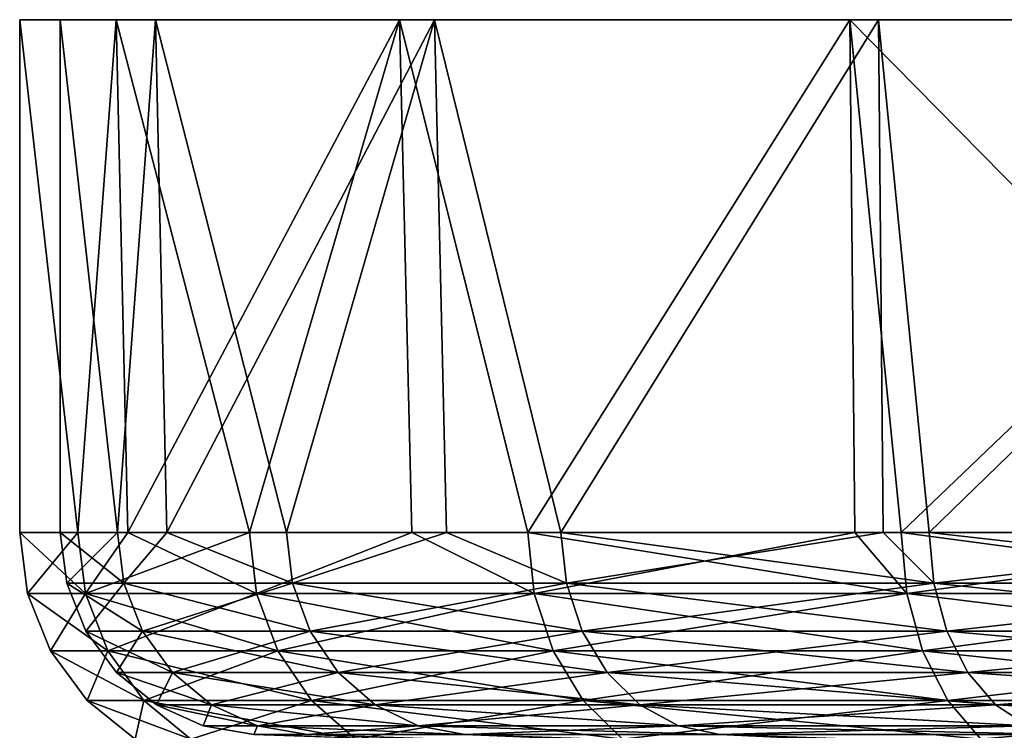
# Model space of a CAD drawing. Extents: x -0.171 to 0.171, y -0.184 to -0.002.
# Tile 139 of 256: x -0.11 to -0.098, y -0.01 to -0.002. Entities that reach past the tile are written whole.
import ezdxf

# ---------------------------------------------------------------- set-up
doc = ezdxf.new("R2010")
doc.units = 0
doc.layers.add('mesh', color=7, linetype='CONTINUOUS')

msp = doc.modelspace()

# ---------------------------------------------------------------- meshes
at = {"layer": 'mesh'}
mesh = msp.add_polyface(dxfattribs=at)
corners = [(-0.106637, -0.008601, 0.05309), (-0.106711, -0.007972, 0.053122), (-0.108192, -0.007972, 0.048402), (-0.104735, -0.007972, 0.056683), (-0.106637, -0.008601, 0.025943), (-0.106711, -0.007972, 0.025912), (-0.104735, -0.007972, 0.02235), (-0.108192, -0.007972, 0.030631), (-0.108722, -0.008601, 0.032588), (-0.108801, -0.007972, 0.032572), (-0.109427, -0.008601, 0.039517), (-0.109507, -0.007972, 0.039517), (-0.108722, -0.008601, 0.046445), (-0.108801, -0.007972, 0.046462), (-0.108332, -0.001644, 0.048446), (-0.109507, -0.001644, 0.039517), (-0.104885, -0.001644, 0.056767), (-0.108332, -0.001644, 0.030588), (-0.104885, -0.001644, 0.022267), (-0.105318, -0.001644, 0.022017), (-0.108815, -0.001644, 0.030458), (-0.110007, -0.001644, 0.039517), (-0.108815, -0.001644, 0.048576), (-0.105318, -0.001644, 0.057017), (-0.109291, -0.007972, 0.032471), (-0.108673, -0.007972, 0.030503), (-0.107171, -0.007972, 0.025714), (-0.105165, -0.007972, 0.022102), (-0.110007, -0.007972, 0.039517), (-0.109291, -0.007972, 0.046562), (-0.108673, -0.007972, 0.048531), (-0.107171, -0.007972, 0.053319), (-0.105165, -0.007972, 0.056932), (-0.109196, -0.008727, 0.046543), (-0.109196, -0.008727, 0.032491), (-0.107082, -0.008727, 0.025753), (-0.107082, -0.008727, 0.053281), (-0.10991, -0.008727, 0.039517)]
mesh.append_faces([[corners[k] for k in face] for face in [(0, 1, 2, 2), (3, 1, 0, 0), (4, 5, 6, 6), (4, 7, 5, 5), (8, 9, 7, 7), (10, 11, 9, 9), (12, 13, 11, 11), (2, 13, 12, 12), (13, 2, 14, 14), (15, 13, 14, 14), (1, 14, 2, 2), (1, 16, 14, 14), (3, 16, 1, 1), (15, 11, 13, 13), (15, 9, 11, 11), (17, 9, 15, 15), (17, 7, 9, 9), (18, 7, 17, 17), (18, 5, 7, 7), (6, 5, 18, 18), (17, 19, 18, 18), (17, 20, 19, 19), (15, 20, 17, 17), (15, 21, 20, 20), (14, 21, 15, 15), (14, 22, 21, 21), (16, 22, 14, 14), (16, 23, 22, 22), (24, 25, 20, 20), (21, 24, 20, 20), (26, 20, 25, 25), (26, 19, 20, 20), (27, 19, 26, 26), (21, 28, 24, 24), (21, 29, 28, 28), (22, 29, 21, 21), (22, 30, 29, 29), (23, 30, 22, 22), (23, 31, 30, 30), (32, 31, 23, 23), (33, 29, 30, 30), (34, 24, 28, 28), (34, 25, 24, 24), (35, 26, 25, 25), (31, 32, 36, 36), (30, 31, 33, 33), (28, 29, 37, 37)]])
mesh = msp.add_polyface(dxfattribs=at)
corners = [(-0.103257, -0.008601, 0.019854), (-0.103324, -0.007972, 0.019808), (-0.099344, -0.007972, 0.015172), (-0.104735, -0.007972, 0.02235), (-0.103257, -0.008601, 0.05918), (-0.103324, -0.007972, 0.059226), (-0.104735, -0.007972, 0.056683), (-0.098721, -0.008601, 0.064464), (-0.099344, -0.007972, 0.063862), (-0.103063, -0.009191, 0.019989), (-0.106637, -0.008601, 0.025943), (-0.098558, -0.009191, 0.014742), (-0.098721, -0.008601, 0.01457), (-0.103063, -0.009191, 0.059044), (-0.10642, -0.009191, 0.052997), (-0.106637, -0.008601, 0.05309), (-0.102753, -0.009701, 0.020205), (-0.10642, -0.009191, 0.026037), (-0.098298, -0.009701, 0.015015), (-0.102753, -0.009701, 0.058829), (-0.098558, -0.009191, 0.064292), (-0.106073, -0.009701, 0.052848), (-0.102348, -0.0101, 0.058547), (-0.098298, -0.009701, 0.064019), (-0.105619, -0.0101, 0.052653), (-0.104885, -0.001644, 0.056767), (-0.099402, -0.001644, 0.063912), (-0.104885, -0.001644, 0.022267), (-0.099402, -0.001644, 0.015122), (-0.099756, -0.001644, 0.014768), (-0.105318, -0.001644, 0.022017), (-0.105318, -0.001644, 0.057017), (-0.099756, -0.001644, 0.064266), (-0.103734, -0.007972, 0.019523), (-0.105165, -0.007972, 0.022102), (-0.099696, -0.007972, 0.014819), (-0.103734, -0.007972, 0.059511), (-0.099696, -0.007972, 0.064214), (-0.105165, -0.007972, 0.056932), (-0.103421, -0.009434, 0.059294), (-0.098859, -0.009434, 0.064609), (-0.10305, -0.010047, 0.059035), (-0.103655, -0.008727, 0.059456), (-0.099054, -0.008727, 0.064815), (-0.103421, -0.009434, 0.01974), (-0.106821, -0.009434, 0.025865), (-0.10305, -0.010047, 0.019999), (-0.103655, -0.008727, 0.019578), (-0.107082, -0.008727, 0.025753), (-0.098859, -0.009434, 0.014425), (-0.099054, -0.008727, 0.014219), (-0.106821, -0.009434, 0.053169), (-0.107082, -0.008727, 0.053281)]
mesh.append_faces([[corners[k] for k in face] for face in [(0, 1, 2, 2), (3, 1, 0, 0), (4, 5, 6, 6), (7, 5, 4, 4), (7, 8, 5, 5), (0, 9, 10, 10), (0, 11, 9, 9), (12, 11, 0, 0), (4, 13, 7, 7), (4, 14, 13, 13), (15, 14, 4, 4), (9, 16, 17, 17), (9, 18, 16, 16), (11, 18, 9, 9), (13, 19, 20, 20), (13, 21, 19, 19), (14, 21, 13, 13), (19, 22, 23, 23), (21, 24, 19, 19), (5, 25, 6, 6), (5, 26, 25, 25), (8, 26, 5, 5), (1, 27, 28, 28), (3, 27, 1, 1), (27, 29, 28, 28), (27, 30, 29, 29), (26, 31, 25, 25), (26, 32, 31, 31), (33, 30, 34, 34), (33, 29, 30, 30), (35, 29, 33, 33), (36, 32, 37, 37), (36, 31, 32, 32), (38, 31, 36, 36), (39, 40, 41, 41), (42, 43, 39, 39), (44, 45, 46, 46), (47, 48, 44, 44), (33, 34, 47, 47), (49, 47, 44, 44), (50, 33, 47, 47), (35, 33, 50, 50), (42, 37, 43, 43), (42, 36, 37, 37), (38, 36, 42, 42), (51, 42, 39, 39), (52, 38, 42, 42)]])
mesh = msp.add_polyface(dxfattribs=at)
corners = [(-0.098777, -0.007972, 0.064522), (-0.098721, -0.008601, 0.064464), (-0.093214, -0.008601, 0.068727), (-0.093256, -0.007972, 0.010239), (-0.093214, -0.008601, 0.010307), (-0.098721, -0.008601, 0.01457), (-0.098777, -0.007972, 0.014512), (-0.099344, -0.007972, 0.015172), (-0.103257, -0.008601, 0.019854), (-0.093256, -0.007972, 0.068795), (-0.099344, -0.007972, 0.063862), (-0.093089, -0.009191, 0.010508), (-0.098558, -0.009191, 0.014742), (-0.098558, -0.009191, 0.064292), (-0.103063, -0.009191, 0.059044), (-0.092889, -0.009701, 0.010828), (-0.098298, -0.009701, 0.015015), (-0.098298, -0.009701, 0.064019), (-0.093089, -0.009191, 0.068526), (-0.102753, -0.009701, 0.058829), (-0.092628, -0.0101, 0.011247), (-0.097958, -0.0101, 0.063661), (-0.092889, -0.009701, 0.068206), (-0.099402, -0.001644, 0.063912), (-0.092257, -0.001644, 0.069395), (-0.099402, -0.001644, 0.015122), (-0.092257, -0.001644, 0.009639), (-0.103324, -0.007972, 0.019808), (-0.099756, -0.001644, 0.014768), (-0.092507, -0.001644, 0.009206), (-0.099756, -0.001644, 0.064266), (-0.092507, -0.001644, 0.069828), (-0.099121, -0.007972, 0.014149), (-0.099696, -0.007972, 0.014819), (-0.093521, -0.007972, 0.009814), (-0.099121, -0.007972, 0.064885), (-0.099696, -0.007972, 0.064214), (-0.093521, -0.007972, 0.069219), (-0.099054, -0.008727, 0.014219), (-0.103421, -0.009434, 0.059294), (-0.099054, -0.008727, 0.064815), (-0.098859, -0.009434, 0.064609), (-0.098859, -0.009434, 0.014425), (-0.103421, -0.009434, 0.01974), (-0.098547, -0.010047, 0.014753), (-0.103655, -0.008727, 0.019578), (-0.09347, -0.008727, 0.009896), (-0.09332, -0.009434, 0.010137), (-0.09308, -0.010047, 0.010522), (-0.09347, -0.008727, 0.069137), (-0.09332, -0.009434, 0.068896), (-0.098547, -0.010047, 0.06428)]
mesh.append_faces([[corners[k] for k in face] for face in [(0, 1, 2, 2), (3, 4, 5, 5), (5, 6, 3, 3), (5, 7, 6, 6), (8, 7, 5, 5), (2, 9, 0, 0), (0, 10, 1, 1), (5, 11, 12, 12), (4, 11, 5, 5), (1, 13, 2, 2), (1, 14, 13, 13), (12, 15, 16, 16), (11, 15, 12, 12), (13, 17, 18, 18), (13, 19, 17, 17), (15, 20, 16, 16), (17, 21, 22, 22), (0, 23, 10, 10), (0, 24, 23, 23), (9, 24, 0, 0), (6, 25, 26, 26), (7, 25, 6, 6), (27, 25, 7, 7), (25, 28, 29, 29), (24, 30, 23, 23), (24, 31, 30, 30), (32, 28, 33, 33), (32, 29, 28, 28), (34, 29, 32, 32), (30, 35, 36, 36), (30, 37, 35, 35), (31, 37, 30, 30), (38, 32, 33, 33), (39, 40, 41, 41), (42, 43, 44, 44), (38, 45, 42, 42), (38, 46, 32, 32), (38, 47, 46, 46), (42, 47, 38, 38), (42, 48, 47, 47), (44, 48, 42, 42), (46, 34, 32, 32), (49, 40, 37, 37), (49, 41, 40, 40), (50, 41, 49, 49), (50, 51, 41, 41), (40, 35, 37, 37), (40, 36, 35, 35)]])
mesh = msp.add_polyface(dxfattribs=at)
corners = [(-0.093214, -0.008601, 0.010307), (-0.086989, -0.007972, 0.007164), (-0.086961, -0.008601, 0.00724), (-0.092214, -0.007972, 0.009727), (-0.093256, -0.007972, 0.010239), (-0.093214, -0.008601, 0.068727), (-0.092214, -0.007972, 0.069307), (-0.093256, -0.007972, 0.068795), (-0.086961, -0.008601, 0.071794), (-0.086989, -0.007972, 0.071869), (-0.086879, -0.009191, 0.007462), (-0.093089, -0.009191, 0.010508), (-0.093089, -0.009191, 0.068526), (-0.086879, -0.009191, 0.071572), (-0.098558, -0.009191, 0.064292), (-0.086748, -0.009701, 0.007816), (-0.092889, -0.009701, 0.010828), (-0.092889, -0.009701, 0.068206), (-0.098298, -0.009701, 0.064019), (-0.086576, -0.0101, 0.008279), (-0.092628, -0.0101, 0.011247), (-0.092628, -0.0101, 0.067786), (-0.086748, -0.009701, 0.071218), (-0.097958, -0.0101, 0.063661), (-0.092322, -0.010362, 0.067295), (-0.086576, -0.0101, 0.070755), (-0.092257, -0.001644, 0.069395), (-0.092257, -0.001644, 0.009639), (-0.083936, -0.001644, 0.006192), (-0.098777, -0.007972, 0.014512), (-0.099402, -0.001644, 0.015122), (-0.092507, -0.001644, 0.009206), (-0.083936, -0.001644, 0.072841), (-0.092507, -0.001644, 0.069828), (-0.092463, -0.007972, 0.009296), (-0.087163, -0.007972, 0.006696), (-0.093521, -0.007972, 0.009814), (-0.084066, -0.001644, 0.073324), (-0.087163, -0.007972, 0.072338), (-0.092463, -0.007972, 0.069738), (-0.093521, -0.007972, 0.069219), (-0.09347, -0.008727, 0.069137), (-0.086873, -0.010047, 0.007477), (-0.09332, -0.009434, 0.010137), (-0.09308, -0.010047, 0.010522), (-0.087031, -0.009434, 0.007053), (-0.09347, -0.008727, 0.009896), (-0.087129, -0.008727, 0.006786), (-0.09308, -0.010047, 0.068512), (-0.087031, -0.009434, 0.071981), (-0.086873, -0.010047, 0.071556), (-0.09332, -0.009434, 0.068896), (-0.087129, -0.008727, 0.072247), (-0.098547, -0.010047, 0.06428)]
mesh.append_faces([[corners[k] for k in face] for face in [(0, 1, 2, 2), (0, 3, 1, 1), (4, 3, 0, 0), (5, 6, 7, 7), (8, 6, 5, 5), (8, 9, 6, 6), (0, 10, 11, 11), (2, 10, 0, 0), (8, 12, 13, 13), (5, 12, 8, 8), (5, 14, 12, 12), (11, 15, 16, 16), (10, 15, 11, 11), (12, 17, 13, 13), (12, 18, 17, 17), (16, 19, 20, 20), (15, 19, 16, 16), (17, 21, 22, 22), (17, 23, 21, 21), (21, 24, 25, 25), (26, 6, 9, 9), (7, 6, 26, 26), (27, 3, 4, 4), (27, 1, 3, 3), (28, 1, 27, 27), (29, 27, 4, 4), (30, 31, 27, 27), (32, 33, 26, 26), (31, 34, 35, 35), (36, 34, 31, 31), (37, 38, 33, 33), (33, 39, 40, 40), (38, 39, 33, 33), (41, 40, 39, 39), (42, 43, 44, 44), (45, 43, 42, 42), (45, 46, 43, 43), (47, 46, 45, 45), (46, 34, 36, 36), (47, 34, 46, 46), (47, 35, 34, 34), (48, 49, 50, 50), (51, 49, 48, 48), (51, 52, 49, 49), (41, 52, 51, 51), (41, 38, 52, 52), (39, 38, 41, 41), (48, 53, 51, 51)]])
mesh = msp.add_polyface(dxfattribs=at)
corners = [(-0.104735, -0.007972, 0.02235), (-0.103257, -0.008601, 0.019854), (-0.106637, -0.008601, 0.025943), (-0.103257, -0.008601, 0.05918), (-0.104735, -0.007972, 0.056683), (-0.106637, -0.008601, 0.05309), (-0.108192, -0.007972, 0.048402), (-0.108722, -0.008601, 0.046445), (-0.108722, -0.008601, 0.032588), (-0.108192, -0.007972, 0.030631), (-0.109427, -0.008601, 0.039517), (-0.108801, -0.007972, 0.032572), (-0.109507, -0.007972, 0.039517), (-0.10919, -0.009191, 0.039517), (-0.10849, -0.009191, 0.032636), (-0.10642, -0.009191, 0.026037), (-0.103063, -0.009191, 0.019989), (-0.10849, -0.009191, 0.046398), (-0.10642, -0.009191, 0.052997), (-0.108812, -0.009701, 0.039517), (-0.10812, -0.009701, 0.032712), (-0.106073, -0.009701, 0.026186), (-0.102753, -0.009701, 0.020205), (-0.10812, -0.009701, 0.046322), (-0.106073, -0.009701, 0.052848), (-0.107637, -0.0101, 0.046222), (-0.106821, -0.009434, 0.025865), (-0.108918, -0.009434, 0.032548), (-0.106405, -0.010047, 0.026043), (-0.109196, -0.008727, 0.032491), (-0.107082, -0.008727, 0.025753), (-0.10991, -0.008727, 0.039517), (-0.110007, -0.007972, 0.039517), (-0.109626, -0.009434, 0.039517), (-0.108474, -0.010047, 0.032639), (-0.109173, -0.010047, 0.039517), (-0.103421, -0.009434, 0.01974), (-0.103655, -0.008727, 0.019578), (-0.105165, -0.007972, 0.022102), (-0.108673, -0.007972, 0.030503), (-0.107171, -0.007972, 0.025714), (-0.106821, -0.009434, 0.053169), (-0.103421, -0.009434, 0.059294), (-0.106405, -0.010047, 0.052991), (-0.107082, -0.008727, 0.053281), (-0.103655, -0.008727, 0.059456), (-0.108918, -0.009434, 0.046486), (-0.108474, -0.010047, 0.046395), (-0.109196, -0.008727, 0.046543), (-0.107171, -0.007972, 0.053319), (-0.109291, -0.007972, 0.046562)]
mesh.append_faces([[corners[k] for k in face] for face in [(0, 1, 2, 2), (3, 4, 5, 5), (5, 6, 7, 7), (8, 9, 2, 2), (10, 11, 8, 8), (7, 12, 10, 10), (10, 13, 7, 7), (10, 14, 13, 13), (8, 14, 10, 10), (8, 15, 14, 14), (2, 15, 8, 8), (2, 16, 15, 15), (5, 17, 18, 18), (7, 17, 5, 5), (7, 13, 17, 17), (13, 19, 17, 17), (13, 20, 19, 19), (14, 20, 13, 13), (14, 21, 20, 20), (15, 21, 14, 14), (15, 22, 21, 21), (18, 23, 24, 24), (17, 23, 18, 18), (17, 19, 23, 23), (23, 25, 24, 24), (26, 27, 28, 28), (26, 29, 27, 27), (30, 29, 26, 26), (31, 29, 32, 32), (31, 27, 29, 29), (33, 27, 31, 31), (33, 34, 27, 27), (35, 34, 33, 33), (36, 30, 26, 26), (37, 38, 30, 30), (30, 39, 29, 29), (38, 40, 30, 30), (41, 42, 43, 43), (44, 45, 41, 41), (46, 41, 47, 47), (46, 44, 41, 41), (48, 44, 46, 46), (48, 49, 44, 44), (33, 46, 35, 35), (33, 48, 46, 46), (31, 48, 33, 33), (31, 50, 48, 48)]])
mesh = msp.add_polyface(dxfattribs=at)
corners = [(-0.108812, -0.009701, 0.039517), (-0.108319, -0.0101, 0.039517), (-0.10812, -0.009701, 0.046322), (-0.107637, -0.0101, 0.032811), (-0.10812, -0.009701, 0.032712), (-0.105619, -0.0101, 0.02638), (-0.106073, -0.009701, 0.026186), (-0.102348, -0.0101, 0.020487), (-0.106073, -0.009701, 0.052848), (-0.107637, -0.0101, 0.046222), (-0.105619, -0.0101, 0.052653), (-0.10774, -0.010362, 0.039517), (-0.10707, -0.010362, 0.032928), (-0.105087, -0.010362, 0.026608), (-0.10707, -0.010362, 0.046106), (-0.105087, -0.010362, 0.052425), (-0.104512, -0.010469, 0.052179), (-0.106457, -0.010469, 0.04598), (-0.106457, -0.010469, 0.033054), (-0.104512, -0.010469, 0.026855), (-0.105222, -0.01084, 0.026551), (-0.107894, -0.010526, 0.032759), (-0.107214, -0.01084, 0.032898), (-0.10586, -0.010526, 0.026277), (-0.108474, -0.010047, 0.032639), (-0.106405, -0.010047, 0.026043), (-0.108918, -0.009434, 0.032548), (-0.109173, -0.010047, 0.039517), (-0.108581, -0.010526, 0.039517), (-0.107887, -0.01084, 0.039517), (-0.102563, -0.010526, 0.020337), (-0.10305, -0.010047, 0.019999), (-0.106821, -0.009434, 0.025865), (-0.106405, -0.010047, 0.052991), (-0.10305, -0.010047, 0.059035), (-0.10586, -0.010526, 0.052757), (-0.107214, -0.01084, 0.046135), (-0.105222, -0.01084, 0.052483), (-0.107894, -0.010526, 0.046275), (-0.108474, -0.010047, 0.046395), (-0.106821, -0.009434, 0.053169), (-0.108918, -0.009434, 0.046486), (-0.107114, -0.010469, 0.039517), (-0.107129, -0.010969, 0.039448)]
mesh.append_faces([[corners[k] for k in face] for face in [(0, 1, 2, 2), (0, 3, 1, 1), (4, 3, 0, 0), (4, 5, 3, 3), (6, 5, 4, 4), (6, 7, 5, 5), (8, 9, 10, 10), (2, 1, 9, 9), (1, 11, 9, 9), (1, 12, 11, 11), (3, 12, 1, 1), (3, 13, 12, 12), (5, 13, 3, 3), (10, 14, 15, 15), (9, 14, 10, 10), (9, 11, 14, 14), (14, 16, 15, 15), (14, 17, 16, 16), (13, 18, 12, 12), (13, 19, 18, 18), (20, 21, 22, 22), (23, 21, 20, 20), (23, 24, 21, 21), (25, 24, 23, 23), (25, 26, 24, 24), (27, 21, 24, 24), (28, 21, 27, 27), (28, 22, 21, 21), (29, 22, 28, 28), (30, 25, 23, 23), (31, 32, 25, 25), (33, 34, 35, 35), (36, 35, 37, 37), (38, 35, 36, 36), (38, 33, 35, 35), (39, 33, 38, 38), (39, 40, 33, 33), (29, 38, 36, 36), (28, 38, 29, 29), (28, 39, 38, 38), (27, 39, 28, 28), (27, 41, 39, 39), (14, 42, 17, 17), (11, 42, 14, 14), (12, 42, 11, 11), (12, 18, 42, 42), (29, 43, 22, 22)]])
mesh = msp.add_polyface(dxfattribs=at)
corners = [(-0.092148, -0.010896, 0.049413), (-0.10136, -0.010469, 0.057859), (-0.104512, -0.010469, 0.052179), (-0.089002, -0.010896, 0.053512), (-0.097128, -0.010469, 0.062788), (-0.094125, -0.010896, 0.034394), (-0.106457, -0.010469, 0.033054), (-0.104512, -0.010469, 0.026855), (-0.106457, -0.010469, 0.04598), (-0.094125, -0.010896, 0.044639), (-0.092148, -0.010896, 0.029621), (-0.10136, -0.010469, 0.021175), (-0.097128, -0.010469, 0.016246), (-0.102753, -0.009701, 0.020205), (-0.102348, -0.0101, 0.020487), (-0.106073, -0.009701, 0.026186), (-0.097958, -0.0101, 0.015373), (-0.098298, -0.009701, 0.015015), (-0.092628, -0.0101, 0.011247), (-0.098298, -0.009701, 0.064019), (-0.102348, -0.0101, 0.058547), (-0.097958, -0.0101, 0.063661), (-0.102753, -0.009701, 0.058829), (-0.105619, -0.0101, 0.052653), (-0.105619, -0.0101, 0.02638), (-0.101873, -0.010362, 0.020818), (-0.105087, -0.010362, 0.026608), (-0.097559, -0.010362, 0.015792), (-0.092322, -0.010362, 0.011738), (-0.097559, -0.010362, 0.063241), (-0.092628, -0.0101, 0.067786), (-0.101873, -0.010362, 0.058216), (-0.105087, -0.010362, 0.052425), (-0.091991, -0.010469, 0.066764), (-0.091991, -0.010469, 0.012269), (-0.102563, -0.010526, 0.058696), (-0.098547, -0.010047, 0.06428), (-0.098138, -0.010526, 0.063851), (-0.10305, -0.010047, 0.059035), (-0.098859, -0.009434, 0.064609), (-0.10305, -0.010047, 0.019999), (-0.106405, -0.010047, 0.026043), (-0.102563, -0.010526, 0.020337), (-0.098138, -0.010526, 0.015183), (-0.098547, -0.010047, 0.014753), (-0.103421, -0.009434, 0.01974), (-0.092766, -0.010526, 0.011025), (-0.09308, -0.010047, 0.068512), (-0.092766, -0.010526, 0.068009), (-0.09766, -0.01084, 0.063348), (-0.10586, -0.010526, 0.052757), (-0.106405, -0.010047, 0.052991), (-0.103421, -0.009434, 0.059294), (-0.094799, -0.010896, 0.039517), (-0.107114, -0.010469, 0.039517)]
mesh.append_faces([[corners[k] for k in face] for face in [(0, 1, 2, 2), (3, 4, 1, 1), (5, 6, 7, 7), (2, 8, 9, 9), (10, 11, 12, 12), (7, 11, 10, 10), (13, 14, 15, 15), (13, 16, 14, 14), (17, 16, 13, 13), (17, 18, 16, 16), (19, 20, 21, 21), (22, 23, 20, 20), (24, 25, 26, 26), (14, 25, 24, 24), (14, 27, 25, 25), (16, 27, 14, 14), (16, 28, 27, 27), (18, 28, 16, 16), (21, 29, 30, 30), (21, 31, 29, 29), (20, 31, 21, 21), (20, 32, 31, 31), (23, 32, 20, 20), (29, 4, 33, 33), (31, 4, 29, 29), (31, 1, 4, 4), (32, 1, 31, 31), (32, 2, 1, 1), (25, 7, 26, 26), (25, 11, 7, 7), (27, 11, 25, 25), (27, 12, 11, 11), (28, 12, 27, 27), (28, 34, 12, 12), (35, 36, 37, 37), (38, 36, 35, 35), (38, 39, 36, 36), (40, 41, 42, 42), (43, 40, 42, 42), (44, 40, 43, 43), (44, 45, 40, 40), (43, 46, 44, 44), (47, 37, 36, 36), (48, 49, 37, 37), (50, 38, 35, 35), (51, 52, 38, 38), (53, 54, 6, 6), (9, 8, 54, 54)]])
mesh = msp.add_polyface(dxfattribs=at)
corners = [(-0.089002, -0.010896, 0.053512), (-0.10136, -0.010469, 0.057859), (-0.092148, -0.010896, 0.049413), (-0.084903, -0.010896, 0.056657), (-0.097128, -0.010469, 0.062788), (-0.091991, -0.010469, 0.066764), (-0.089002, -0.010896, 0.025522), (-0.097128, -0.010469, 0.016246), (-0.091991, -0.010469, 0.012269), (-0.092148, -0.010896, 0.029621), (-0.092628, -0.0101, 0.011247), (-0.086376, -0.010362, 0.008822), (-0.092322, -0.010362, 0.011738), (-0.086576, -0.0101, 0.008279), (-0.092628, -0.0101, 0.067786), (-0.097559, -0.010362, 0.063241), (-0.092322, -0.010362, 0.067295), (-0.086158, -0.010469, 0.069625), (-0.086158, -0.010469, 0.009408), (-0.091381, -0.011034, 0.030063), (-0.088376, -0.011034, 0.026148), (-0.09327, -0.011034, 0.034623), (-0.094125, -0.010896, 0.034394), (-0.093914, -0.011034, 0.039517), (-0.091381, -0.011034, 0.04897), (-0.094125, -0.010896, 0.044639), (-0.09327, -0.011034, 0.04441), (-0.088376, -0.011034, 0.052886), (-0.093093, -0.011392, 0.039517), (-0.092477, -0.011392, 0.034836), (-0.09067, -0.011392, 0.030474), (-0.087796, -0.011392, 0.052305), (-0.09067, -0.011392, 0.04856), (-0.092477, -0.011392, 0.044198), (-0.092399, -0.01084, 0.011614), (-0.092002, -0.010969, 0.012251), (-0.086166, -0.010969, 0.009388), (-0.086426, -0.01084, 0.07035), (-0.086166, -0.010969, 0.069645), (-0.092002, -0.010969, 0.066783), (-0.086426, -0.01084, 0.008684), (-0.092766, -0.010526, 0.011025), (-0.086668, -0.010526, 0.008033), (-0.09308, -0.010047, 0.010522), (-0.098547, -0.010047, 0.014753), (-0.098138, -0.010526, 0.015183), (-0.09766, -0.01084, 0.015686), (-0.092399, -0.01084, 0.06742), (-0.092766, -0.010526, 0.068009), (-0.086668, -0.010526, 0.071001), (-0.09308, -0.010047, 0.068512), (-0.086873, -0.010047, 0.071556), (-0.098138, -0.010526, 0.063851), (-0.09766, -0.01084, 0.063348), (-0.097143, -0.010969, 0.062803), (-0.084936, -0.011394, 0.02232), (-0.097143, -0.010969, 0.01623), (-0.089049, -0.011394, 0.025475), (-0.089049, -0.011394, 0.053558), (-0.092204, -0.011394, 0.049446), (-0.094799, -0.010896, 0.039517)]
mesh.append_faces([[corners[k] for k in face] for face in [(0, 1, 2, 2), (3, 4, 0, 0), (3, 5, 4, 4), (6, 7, 8, 8), (9, 7, 6, 6), (10, 11, 12, 12), (13, 11, 10, 10), (14, 15, 16, 16), (16, 5, 17, 17), (15, 5, 16, 16), (11, 8, 12, 12), (11, 18, 8, 8), (19, 6, 20, 20), (19, 9, 6, 6), (21, 9, 19, 19), (21, 22, 9, 9), (23, 22, 21, 21), (24, 25, 26, 26), (24, 2, 25, 25), (27, 2, 24, 24), (27, 0, 2, 2), (21, 28, 23, 23), (19, 29, 21, 21), (20, 30, 19, 19), (24, 31, 27, 27), (26, 32, 24, 24), (23, 33, 26, 26), (34, 35, 36, 36), (37, 38, 39, 39), (40, 41, 34, 34), (42, 43, 41, 41), (44, 41, 43, 43), (45, 34, 41, 41), (46, 35, 34, 34), (47, 37, 39, 39), (48, 49, 47, 47), (50, 51, 48, 48), (48, 52, 50, 50), (47, 53, 48, 48), (39, 54, 47, 47), (55, 56, 57, 57), (55, 35, 56, 56), (58, 54, 39, 39), (59, 54, 58, 58), (23, 60, 22, 22), (26, 60, 23, 23), (26, 25, 60, 60)]])

doc.saveas('drawing.dxf')
